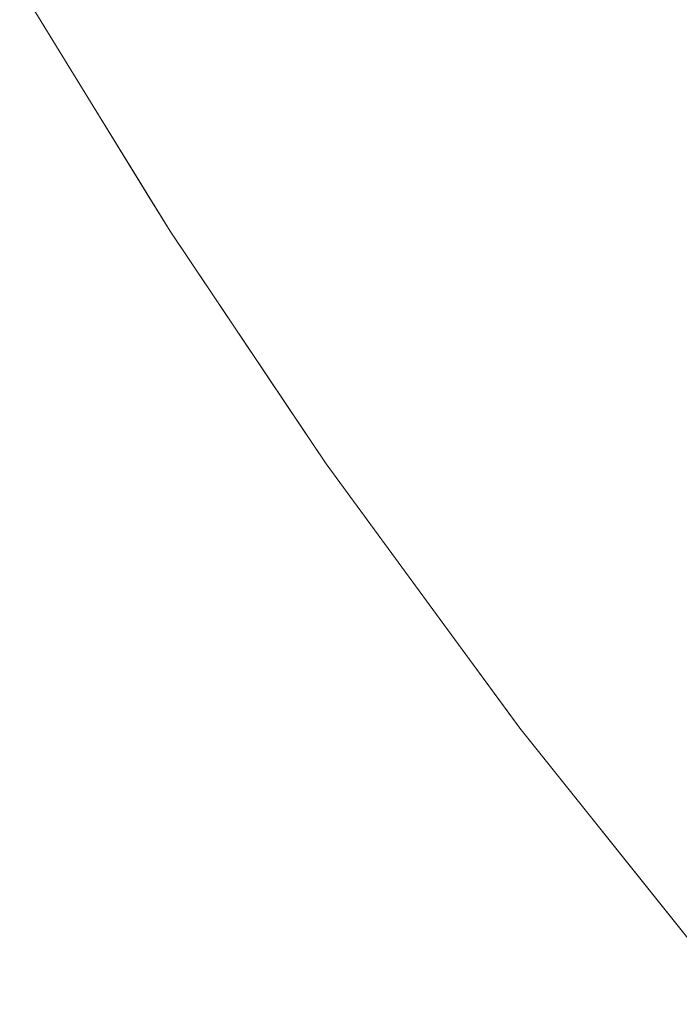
# Model space of a CAD drawing. Header units: centimetres. Extents: x -62 to 63, y 4 to 6.
# Tile 4 of 256: x -62.07958 to -62.07352, y 4.26671 to 4.27575. Entities that reach past the tile are written whole.
import ezdxf

# ---------------------------------------------------------------- set-up
doc = ezdxf.new("R2010")
doc.units = ezdxf.units.CM
doc.header["$LTSCALE"] = 2.54
doc.layers.add('Lucido design-1', color=7, linetype='Continuous')

# ---------------------------------------------------------------- blocks, each defined once
blk = doc.blocks.new('Gruppo-4-1')
at = {"color": 7, "linetype": 'Continuous', "lineweight": 9}
for points, invisible_edges in [([(-62.0728223, 4.2757528, -2276.29905), (-62.0733718, 4.2766711, -2276.29905), (-62.0741589, 4.2765876, -2276.3005536), (-62.0736075, 4.275666, -2276.3005536)], 15), ([(-62.0736075, 4.275666, -2276.9437864), (-62.0741589, 4.2765876, -2276.9437864), (-62.0733718, 4.2766711, -2276.94529), (-62.0728223, 4.2757528, -2276.94529)], 15), ([(-62.074341, 4.275585, -2276.3020649), (-62.0748943, 4.2765096, -2276.3020649), (-62.0755772, 4.2764371, -2276.3035833), (-62.0750223, 4.2755097, -2276.3035833)], 15), ([(-62.0750223, 4.2755097, -2276.9407566), (-62.0755772, 4.2764371, -2276.9407566), (-62.0748943, 4.2765096, -2276.9422751), (-62.074341, 4.275585, -2276.9422751)], 15), ([(-62.0736075, 4.275666, -2276.3005536), (-62.0741589, 4.2765876, -2276.3005536), (-62.0748943, 4.2765096, -2276.3020649), (-62.074341, 4.275585, -2276.3020649)], 15), ([(-62.074341, 4.275585, -2276.9422751), (-62.0748943, 4.2765096, -2276.9422751), (-62.0741589, 4.2765876, -2276.9437864), (-62.0736075, 4.275666, -2276.9437864)], 15), ([(-62.0750223, 4.2755097, -2276.3035833), (-62.0755772, 4.2764371, -2276.3035833), (-62.0762074, 4.2763703, -2276.3051085), (-62.0756509, 4.2754403, -2276.3051085)], 15), ([(-62.0756509, 4.2754403, -2276.9392315), (-62.0762074, 4.2763703, -2276.9392315), (-62.0755772, 4.2764371, -2276.9407566), (-62.0750223, 4.2755097, -2276.9407566)], 15), ([(-62.0756509, 4.2754403, -2276.3051085), (-62.0762074, 4.2763703, -2276.3051085), (-62.0767843, 4.2763091, -2276.3066398), (-62.0762264, 4.2753767, -2276.3066398)], 15), ([(-62.0762264, 4.2753767, -2276.9377002), (-62.0767843, 4.2763091, -2276.9377002), (-62.0762074, 4.2763703, -2276.9392315), (-62.0756509, 4.2754403, -2276.9392315)], 15), ([(-62.0767483, 4.275319, -2276.3081767), (-62.0773076, 4.2762536, -2276.3081767), (-62.0777768, 4.2762038, -2276.3097186), (-62.0772163, 4.2752673, -2276.3097186)], 15), ([(-62.0772163, 4.2752673, -2276.9346213), (-62.0777768, 4.2762038, -2276.9346213), (-62.0773076, 4.2762536, -2276.9361633), (-62.0767483, 4.275319, -2276.9361633)], 15), ([(-62.0762264, 4.2753767, -2276.3066398), (-62.0767843, 4.2763091, -2276.3066398), (-62.0773076, 4.2762536, -2276.3081767), (-62.0767483, 4.275319, -2276.3081767)], 15), ([(-62.0767483, 4.275319, -2276.9361633), (-62.0773076, 4.2762536, -2276.9361633), (-62.0767843, 4.2763091, -2276.9377002), (-62.0762264, 4.2753767, -2276.9377002)], 15), ([(-62.0776301, 4.2752216, -2276.3112651), (-62.0781916, 4.2761598, -2276.3112651), (-62.0785517, 4.2761216, -2276.3128155), (-62.0779893, 4.2751819, -2276.3128155)], 15), ([(-62.0779893, 4.2751819, -2276.9315244), (-62.0785517, 4.2761216, -2276.9315244), (-62.0781916, 4.2761598, -2276.9330749), (-62.0776301, 4.2752216, -2276.9330749)], 15), ([(-62.0772163, 4.2752673, -2276.3097186), (-62.0777768, 4.2762038, -2276.3097186), (-62.0781916, 4.2761598, -2276.3112651), (-62.0776301, 4.2752216, -2276.3112651)], 15), ([(-62.0776301, 4.2752216, -2276.9330749), (-62.0781916, 4.2761598, -2276.9330749), (-62.0777768, 4.2762038, -2276.9346213), (-62.0772163, 4.2752673, -2276.9346213)], 15), ([(-62.0789593, 4.2750747, -2276.3206076), (-62.079524, 4.2760185, -2276.3206076), (-62.0795784, 4.2760608, -2276.32217), (-62.0789753, 4.2750789, -2276.32217)], 11), ([(-62.0789753, 4.2750789, -2276.32217), (-62.0795784, 4.2760608, -2276.32217), (-62.0795784, 4.2760608, -2276.92217), (-62.0789753, 4.2750789, -2276.92217)], 10), ([(-62.0789753, 4.2750789, -2276.92217), (-62.0795784, 4.2760608, -2276.92217), (-62.079524, 4.2760185, -2276.9237324), (-62.0789593, 4.2750747, -2276.9237324)], 14), ([(-62.0785431, 4.2751207, -2276.3159261), (-62.0791068, 4.2760627, -2276.3159261), (-62.0793014, 4.2760421, -2276.317485), (-62.0787372, 4.2750993, -2276.317485)], 15), ([(-62.0787372, 4.2750993, -2276.9268549), (-62.0793014, 4.2760421, -2276.9268549), (-62.0791068, 4.2760627, -2276.9284139), (-62.0785431, 4.2751207, -2276.9284139)], 15), ([(-62.0782937, 4.2751483, -2276.3143694), (-62.0788568, 4.2760893, -2276.3143694), (-62.0791068, 4.2760627, -2276.3159261), (-62.0785431, 4.2751207, -2276.3159261)], 15), ([(-62.0785431, 4.2751207, -2276.9284139), (-62.0791068, 4.2760627, -2276.9284139), (-62.0788568, 4.2760893, -2276.9299706), (-62.0782937, 4.2751483, -2276.9299706)], 15), ([(-62.0779893, 4.2751819, -2276.3128155), (-62.0785517, 4.2761216, -2276.3128155), (-62.0788568, 4.2760893, -2276.3143694), (-62.0782937, 4.2751483, -2276.3143694)], 15), ([(-62.0782937, 4.2751483, -2276.9299706), (-62.0788568, 4.2760893, -2276.9299706), (-62.0785517, 4.2761216, -2276.9315244), (-62.0779893, 4.2751819, -2276.9315244)], 15), ([(-62.078876, 4.2750839, -2276.3190457), (-62.0794405, 4.2760273, -2276.3190457), (-62.079524, 4.2760185, -2276.3206076), (-62.0789593, 4.2750747, -2276.3206076)], 15), ([(-62.0789593, 4.2750747, -2276.9237324), (-62.079524, 4.2760185, -2276.9237324), (-62.0794405, 4.2760273, -2276.9252942), (-62.078876, 4.2750839, -2276.9252942)], 15), ([(-62.0787372, 4.2750993, -2276.317485), (-62.0793014, 4.2760421, -2276.317485), (-62.0794405, 4.2760273, -2276.3190457), (-62.078876, 4.2750839, -2276.3190457)], 15), ([(-62.078876, 4.2750839, -2276.9252942), (-62.0794405, 4.2760273, -2276.9252942), (-62.0793014, 4.2760421, -2276.9268549), (-62.0787372, 4.2750993, -2276.9268549)], 15), ([(-62.0736075, 4.275666, -2276.3005536), (-62.0730305, 4.2747399, -2276.3005536), (-62.0722474, 4.2748299, -2276.29905), (-62.0728223, 4.2757528, -2276.29905)], 15), ([(-62.0728223, 4.2757528, -2276.94529), (-62.0722474, 4.2748299, -2276.94529), (-62.0730305, 4.2747399, -2276.9437864), (-62.0736075, 4.275666, -2276.9437864)], 15), ([(-62.074341, 4.275585, -2276.3020649), (-62.0737621, 4.2746558, -2276.3020649), (-62.0730305, 4.2747399, -2276.3005536), (-62.0736075, 4.275666, -2276.3005536)], 15), ([(-62.0736075, 4.275666, -2276.9437864), (-62.0730305, 4.2747399, -2276.9437864), (-62.0737621, 4.2746558, -2276.9422751), (-62.074341, 4.275585, -2276.9422751)], 15), ([(-62.0750223, 4.2755097, -2276.3035833), (-62.0744416, 4.2745776, -2276.3035833), (-62.0737621, 4.2746558, -2276.3020649), (-62.074341, 4.275585, -2276.3020649)], 15), ([(-62.074341, 4.275585, -2276.9422751), (-62.0737621, 4.2746558, -2276.9422751), (-62.0744416, 4.2745776, -2276.9407566), (-62.0750223, 4.2755097, -2276.9407566)], 15), ([(-62.0762264, 4.2753767, -2276.3066398), (-62.0756426, 4.2744396, -2276.3066398), (-62.0750686, 4.2745056, -2276.3051085), (-62.0756509, 4.2754403, -2276.3051085)], 15), ([(-62.0756509, 4.2754403, -2276.9392315), (-62.0750686, 4.2745056, -2276.9392315), (-62.0756426, 4.2744396, -2276.9377002), (-62.0762264, 4.2753767, -2276.9377002)], 15), ([(-62.0756509, 4.2754403, -2276.3051085), (-62.0750686, 4.2745056, -2276.3051085), (-62.0744416, 4.2745776, -2276.3035833), (-62.0750223, 4.2755097, -2276.3035833)], 15), ([(-62.0750223, 4.2755097, -2276.9407566), (-62.0744416, 4.2745776, -2276.9407566), (-62.0750686, 4.2745056, -2276.9392315), (-62.0756509, 4.2754403, -2276.9392315)], 15), ([(-62.0767483, 4.275319, -2276.3081767), (-62.0761632, 4.2743797, -2276.3081767), (-62.0756426, 4.2744396, -2276.3066398), (-62.0762264, 4.2753767, -2276.3066398)], 15), ([(-62.0762264, 4.2753767, -2276.9377002), (-62.0756426, 4.2744396, -2276.9377002), (-62.0761632, 4.2743797, -2276.9361633), (-62.0767483, 4.275319, -2276.9361633)], 15), ([(-62.0776301, 4.2752216, -2276.3112651), (-62.0770427, 4.2742786, -2276.3112651), (-62.07663, 4.2743261, -2276.3097186), (-62.0772163, 4.2752673, -2276.3097186)], 15), ([(-62.0772163, 4.2752673, -2276.9346213), (-62.07663, 4.2743261, -2276.9346213), (-62.0770427, 4.2742786, -2276.9330749), (-62.0776301, 4.2752216, -2276.9330749)], 15), ([(-62.0772163, 4.2752673, -2276.3097186), (-62.07663, 4.2743261, -2276.3097186), (-62.0761632, 4.2743797, -2276.3081767), (-62.0767483, 4.275319, -2276.3081767)], 15), ([(-62.0767483, 4.275319, -2276.9361633), (-62.0761632, 4.2743797, -2276.9361633), (-62.07663, 4.2743261, -2276.9346213), (-62.0772163, 4.2752673, -2276.9346213)], 15), ([(-62.0782937, 4.2751483, -2276.3143694), (-62.0777046, 4.2742025, -2276.3143694), (-62.077401, 4.2742374, -2276.3128155), (-62.0779893, 4.2751819, -2276.3128155)], 15), ([(-62.0779893, 4.2751819, -2276.9315244), (-62.077401, 4.2742374, -2276.9315244), (-62.0777046, 4.2742025, -2276.9299706), (-62.0782937, 4.2751483, -2276.9299706)], 15), ([(-62.0779893, 4.2751819, -2276.3128155), (-62.077401, 4.2742374, -2276.3128155), (-62.0770427, 4.2742786, -2276.3112651), (-62.0776301, 4.2752216, -2276.3112651)], 15), ([(-62.0776301, 4.2752216, -2276.9330749), (-62.0770427, 4.2742786, -2276.9330749), (-62.077401, 4.2742374, -2276.9315244), (-62.0779893, 4.2751819, -2276.9315244)], 15), ([(-62.0789753, 4.2750789, -2276.32217), (-62.0783904, 4.2741265, -2276.32217), (-62.0783684, 4.2741262, -2276.3206076), (-62.0789593, 4.2750747, -2276.3206076)], 14), ([(-62.0783904, 4.2741265, -2276.32217), (-62.0789753, 4.2750789, -2276.32217), (-62.0789753, 4.2750789, -2276.92217), (-62.078197, 4.2738117, -2276.92217)], 10), ([(-62.0789593, 4.2750747, -2276.9237324), (-62.0783684, 4.2741262, -2276.9237324), (-62.078197, 4.2738117, -2276.92217), (-62.0789753, 4.2750789, -2276.92217)], 11), ([(-62.0789593, 4.2750747, -2276.3206076), (-62.0783684, 4.2741262, -2276.3206076), (-62.0782853, 4.2741358, -2276.3190457), (-62.078876, 4.2750839, -2276.3190457)], 15), ([(-62.078876, 4.2750839, -2276.9252942), (-62.0782853, 4.2741358, -2276.9252942), (-62.0783684, 4.2741262, -2276.9237324), (-62.0789593, 4.2750747, -2276.9237324)], 15), ([(-62.078876, 4.2750839, -2276.3190457), (-62.0782853, 4.2741358, -2276.3190457), (-62.0781469, 4.2741517, -2276.317485), (-62.0787372, 4.2750993, -2276.317485)], 15), ([(-62.0787372, 4.2750993, -2276.9268549), (-62.0781469, 4.2741517, -2276.9268549), (-62.0782853, 4.2741358, -2276.9252942), (-62.078876, 4.2750839, -2276.9252942)], 15), ([(-62.0787372, 4.2750993, -2276.317485), (-62.0781469, 4.2741517, -2276.317485), (-62.0779533, 4.2741739, -2276.3159261), (-62.0785431, 4.2751207, -2276.3159261)], 15), ([(-62.0785431, 4.2751207, -2276.9284139), (-62.0779533, 4.2741739, -2276.9284139), (-62.0781469, 4.2741517, -2276.9268549), (-62.0787372, 4.2750993, -2276.9268549)], 15), ([(-62.0785431, 4.2751207, -2276.3159261), (-62.0779533, 4.2741739, -2276.3159261), (-62.0777046, 4.2742025, -2276.3143694), (-62.0782937, 4.2751483, -2276.3143694)], 15), ([(-62.0782937, 4.2751483, -2276.9299706), (-62.0777046, 4.2742025, -2276.9299706), (-62.0779533, 4.2741739, -2276.9284139), (-62.0785431, 4.2751207, -2276.9284139)], 15), ([(-62.0724276, 4.2738091, -2276.3005536), (-62.0730305, 4.2747399, -2276.3005536), (-62.0737621, 4.2746558, -2276.3020649), (-62.0731572, 4.273722, -2276.3020649)], 15), ([(-62.0731572, 4.273722, -2276.9422751), (-62.0737621, 4.2746558, -2276.9422751), (-62.0730305, 4.2747399, -2276.9437864), (-62.0724276, 4.2738091, -2276.9437864)], 15), ([(-62.0731572, 4.273722, -2276.3020649), (-62.0737621, 4.2746558, -2276.3020649), (-62.0744416, 4.2745776, -2276.3035833), (-62.0738349, 4.273641, -2276.3035833)], 15), ([(-62.0738349, 4.273641, -2276.9407566), (-62.0744416, 4.2745776, -2276.9407566), (-62.0737621, 4.2746558, -2276.9422751), (-62.0731572, 4.273722, -2276.9422751)], 15), ([(-62.0738349, 4.273641, -2276.3035833), (-62.0744416, 4.2745776, -2276.3035833), (-62.0750686, 4.2745056, -2276.3051085), (-62.0744601, 4.2735663, -2276.3051085)], 15), ([(-62.0744601, 4.2735663, -2276.9392315), (-62.0750686, 4.2745056, -2276.9392315), (-62.0744416, 4.2745776, -2276.9407566), (-62.0738349, 4.273641, -2276.9407566)], 15), ([(-62.0750326, 4.2734979, -2276.3066398), (-62.0756426, 4.2744396, -2276.3066398), (-62.0761632, 4.2743797, -2276.3081767), (-62.0755517, 4.2734359, -2276.3081767)], 15), ([(-62.0755517, 4.2734359, -2276.9361633), (-62.0761632, 4.2743797, -2276.9361633), (-62.0756426, 4.2744396, -2276.9377002), (-62.0750326, 4.2734979, -2276.9377002)], 15), ([(-62.0744601, 4.2735663, -2276.3051085), (-62.0750686, 4.2745056, -2276.3051085), (-62.0756426, 4.2744396, -2276.3066398), (-62.0750326, 4.2734979, -2276.3066398)], 15), ([(-62.0750326, 4.2734979, -2276.9377002), (-62.0756426, 4.2744396, -2276.9377002), (-62.0750686, 4.2745056, -2276.9392315), (-62.0744601, 4.2735663, -2276.9392315)], 15), ([(-62.0755517, 4.2734359, -2276.3081767), (-62.0761632, 4.2743797, -2276.3081767), (-62.07663, 4.2743261, -2276.3097186), (-62.0760173, 4.2733802, -2276.3097186)], 15), ([(-62.0760173, 4.2733802, -2276.9346213), (-62.07663, 4.2743261, -2276.9346213), (-62.0761632, 4.2743797, -2276.9361633), (-62.0755517, 4.2734359, -2276.9361633)], 15), ([(-62.0764289, 4.2733311, -2276.3112651), (-62.0770427, 4.2742786, -2276.3112651), (-62.077401, 4.2742374, -2276.3128155), (-62.0767862, 4.2732884, -2276.3128155)], 15), ([(-62.0767862, 4.2732884, -2276.9315244), (-62.077401, 4.2742374, -2276.9315244), (-62.0770427, 4.2742786, -2276.9330749), (-62.0764289, 4.2733311, -2276.9330749)], 15), ([(-62.0760173, 4.2733802, -2276.3097186), (-62.07663, 4.2743261, -2276.3097186), (-62.0770427, 4.2742786, -2276.3112651), (-62.0764289, 4.2733311, -2276.3112651)], 15), ([(-62.0764289, 4.2733311, -2276.9330749), (-62.0770427, 4.2742786, -2276.9330749), (-62.07663, 4.2743261, -2276.9346213), (-62.0760173, 4.2733802, -2276.9346213)], 15), ([(-62.077337, 4.2732226, -2276.3159261), (-62.0779533, 4.2741739, -2276.3159261), (-62.0781469, 4.2741517, -2276.317485), (-62.0775301, 4.2731995, -2276.317485)], 15), ([(-62.0775301, 4.2731995, -2276.9268549), (-62.0781469, 4.2741517, -2276.9268549), (-62.0779533, 4.2741739, -2276.9284139), (-62.077337, 4.2732226, -2276.9284139)], 15), ([(-62.0770889, 4.2732522, -2276.3143694), (-62.0777046, 4.2742025, -2276.3143694), (-62.0779533, 4.2741739, -2276.3159261), (-62.077337, 4.2732226, -2276.3159261)], 15), ([(-62.077337, 4.2732226, -2276.9284139), (-62.0779533, 4.2741739, -2276.9284139), (-62.0777046, 4.2742025, -2276.9299706), (-62.0770889, 4.2732522, -2276.9299706)], 15), ([(-62.0767862, 4.2732884, -2276.3128155), (-62.077401, 4.2742374, -2276.3128155), (-62.0777046, 4.2742025, -2276.3143694), (-62.0770889, 4.2732522, -2276.3143694)], 15), ([(-62.0770889, 4.2732522, -2276.9299706), (-62.0777046, 4.2742025, -2276.9299706), (-62.077401, 4.2742374, -2276.9315244), (-62.0767862, 4.2732884, -2276.9315244)], 15), ([(-62.0777509, 4.2731731, -2276.3206076), (-62.0783684, 4.2741262, -2276.3206076), (-62.0783904, 4.2741265, -2276.32217), (-62.078197, 4.2738117, -2276.32217)], 11), ([(-62.078197, 4.2738117, -2276.92217), (-62.078197, 4.2738117, -2276.32217), (-62.0783904, 4.2741265, -2276.32217)], 9), ([(-62.0776681, 4.273183, -2276.3190457), (-62.0782853, 4.2741358, -2276.3190457), (-62.0783684, 4.2741262, -2276.3206076), (-62.0777509, 4.2731731, -2276.3206076)], 15), ([(-62.0777509, 4.2731731, -2276.9237324), (-62.0783684, 4.2741262, -2276.9237324), (-62.0782853, 4.2741358, -2276.9252942), (-62.0776681, 4.273183, -2276.9252942)], 15), ([(-62.078197, 4.2738117, -2276.92217), (-62.0783684, 4.2741262, -2276.9237324), (-62.0777509, 4.2731731, -2276.9237324)], 11), ([(-62.0775301, 4.2731995, -2276.317485), (-62.0781469, 4.2741517, -2276.317485), (-62.0782853, 4.2741358, -2276.3190457), (-62.0776681, 4.273183, -2276.3190457)], 15), ([(-62.0776681, 4.273183, -2276.9252942), (-62.0782853, 4.2741358, -2276.9252942), (-62.0781469, 4.2741517, -2276.9268549), (-62.0775301, 4.2731995, -2276.9268549)], 15), ([(-62.078197, 4.2738117, -2276.32217), (-62.0771262, 4.2722173, -2276.32217), (-62.0771065, 4.2722154, -2276.3206076), (-62.0777509, 4.2731731, -2276.3206076)], 14), ([(-62.078197, 4.2738117, -2276.92217), (-62.0767627, 4.271676, -2276.92217), (-62.0767627, 4.271676, -2276.32217), (-62.0771262, 4.2722173, -2276.32217)], 10), ([(-62.0771262, 4.2722173, -2276.32217), (-62.078197, 4.2738117, -2276.32217), (-62.078197, 4.2738117, -2276.92217)], 10), ([(-62.0777509, 4.2731731, -2276.9237324), (-62.0771065, 4.2722154, -2276.9237324), (-62.0767627, 4.271676, -2276.92217), (-62.078197, 4.2738117, -2276.92217)], 11), ([(-62.0738349, 4.273641, -2276.3035833), (-62.0732015, 4.2726999, -2276.3035833), (-62.0725258, 4.2727837, -2276.3020649), (-62.0731572, 4.273722, -2276.3020649)], 15), ([(-62.0731572, 4.273722, -2276.9422751), (-62.0725258, 4.2727837, -2276.9422751), (-62.0732015, 4.2726999, -2276.9407566), (-62.0738349, 4.273641, -2276.9407566)], 15), ([(-62.0744601, 4.2735663, -2276.3051085), (-62.073825, 4.2726225, -2276.3051085), (-62.0732015, 4.2726999, -2276.3035833), (-62.0738349, 4.273641, -2276.3035833)], 15), ([(-62.0738349, 4.273641, -2276.9407566), (-62.0732015, 4.2726999, -2276.9407566), (-62.073825, 4.2726225, -2276.9392315), (-62.0744601, 4.2735663, -2276.9392315)], 15), ([(-62.0750326, 4.2734979, -2276.3066398), (-62.0743958, 4.2725517, -2276.3066398), (-62.073825, 4.2726225, -2276.3051085), (-62.0744601, 4.2735663, -2276.3051085)], 15), ([(-62.0744601, 4.2735663, -2276.9392315), (-62.073825, 4.2726225, -2276.9392315), (-62.0743958, 4.2725517, -2276.9377002), (-62.0750326, 4.2734979, -2276.9377002)], 15), ([(-62.0760173, 4.2733802, -2276.3097186), (-62.0753777, 4.2724299, -2276.3097186), (-62.0749135, 4.2724875, -2276.3081767), (-62.0755517, 4.2734359, -2276.3081767)], 15), ([(-62.0755517, 4.2734359, -2276.9361633), (-62.0749135, 4.2724875, -2276.9361633), (-62.0753777, 4.2724299, -2276.9346213), (-62.0760173, 4.2733802, -2276.9346213)], 15), ([(-62.0755517, 4.2734359, -2276.3081767), (-62.0749135, 4.2724875, -2276.3081767), (-62.0743958, 4.2725517, -2276.3066398), (-62.0750326, 4.2734979, -2276.3066398)], 15), ([(-62.0750326, 4.2734979, -2276.9377002), (-62.0743958, 4.2725517, -2276.9377002), (-62.0749135, 4.2724875, -2276.9361633), (-62.0755517, 4.2734359, -2276.9361633)], 15), ([(-62.0764289, 4.2733311, -2276.3112651), (-62.0757881, 4.272379, -2276.3112651), (-62.0753777, 4.2724299, -2276.3097186), (-62.0760173, 4.2733802, -2276.3097186)], 15), ([(-62.0760173, 4.2733802, -2276.9346213), (-62.0753777, 4.2724299, -2276.9346213), (-62.0757881, 4.272379, -2276.9330749), (-62.0764289, 4.2733311, -2276.9330749)], 15), ([(-62.0770889, 4.2732522, -2276.3143694), (-62.0764463, 4.2722973, -2276.3143694), (-62.0761444, 4.2723348, -2276.3128155), (-62.0767862, 4.2732884, -2276.3128155)], 15), ([(-62.0767862, 4.2732884, -2276.9315244), (-62.0761444, 4.2723348, -2276.9315244), (-62.0764463, 4.2722973, -2276.9299706), (-62.0770889, 4.2732522, -2276.9299706)], 15), ([(-62.0767862, 4.2732884, -2276.3128155), (-62.0761444, 4.2723348, -2276.3128155), (-62.0757881, 4.272379, -2276.3112651), (-62.0764289, 4.2733311, -2276.3112651)], 15), ([(-62.0764289, 4.2733311, -2276.9330749), (-62.0757881, 4.272379, -2276.9330749), (-62.0761444, 4.2723348, -2276.9315244), (-62.0767862, 4.2732884, -2276.9315244)], 15), ([(-62.0777509, 4.2731731, -2276.3206076), (-62.0771065, 4.2722154, -2276.3206076), (-62.0770238, 4.2722257, -2276.3190457), (-62.0776681, 4.273183, -2276.3190457)], 15), ([(-62.0776681, 4.273183, -2276.9252942), (-62.0770238, 4.2722257, -2276.9252942), (-62.0771065, 4.2722154, -2276.9237324), (-62.0777509, 4.2731731, -2276.9237324)], 15), ([(-62.0776681, 4.273183, -2276.3190457), (-62.0770238, 4.2722257, -2276.3190457), (-62.0768862, 4.2722428, -2276.317485), (-62.0775301, 4.2731995, -2276.317485)], 15), ([(-62.0775301, 4.2731995, -2276.9268549), (-62.0768862, 4.2722428, -2276.9268549), (-62.0770238, 4.2722257, -2276.9252942), (-62.0776681, 4.273183, -2276.9252942)], 15), ([(-62.0775301, 4.2731995, -2276.317485), (-62.0768862, 4.2722428, -2276.317485), (-62.0766937, 4.2722666, -2276.3159261), (-62.077337, 4.2732226, -2276.3159261)], 15), ([(-62.077337, 4.2732226, -2276.9284139), (-62.0766937, 4.2722666, -2276.9284139), (-62.0768862, 4.2722428, -2276.9268549), (-62.0775301, 4.2731995, -2276.9268549)], 15), ([(-62.077337, 4.2732226, -2276.3159261), (-62.0766937, 4.2722666, -2276.3159261), (-62.0764463, 4.2722973, -2276.3143694), (-62.0770889, 4.2732522, -2276.3143694)], 15), ([(-62.0770889, 4.2732522, -2276.9299706), (-62.0764463, 4.2722973, -2276.9299706), (-62.0766937, 4.2722666, -2276.9284139), (-62.077337, 4.2732226, -2276.9284139)], 15), ([(-62.0731628, 4.2716745, -2276.3051085), (-62.073825, 4.2726225, -2276.3051085), (-62.0743958, 4.2725517, -2276.3066398), (-62.0737319, 4.2716012, -2276.3066398)], 15), ([(-62.0737319, 4.2716012, -2276.9377002), (-62.0743958, 4.2725517, -2276.9377002), (-62.073825, 4.2726225, -2276.9392315), (-62.0731628, 4.2716745, -2276.9392315)], 15), ([(-62.0725412, 4.2717545, -2276.3035833), (-62.0732015, 4.2726999, -2276.3035833), (-62.073825, 4.2726225, -2276.3051085), (-62.0731628, 4.2716745, -2276.3051085)], 15), ([(-62.0731628, 4.2716745, -2276.9392315), (-62.073825, 4.2726225, -2276.9392315), (-62.0732015, 4.2726999, -2276.9407566), (-62.0725412, 4.2717545, -2276.9407566)], 15), ([(-62.0737319, 4.2716012, -2276.3066398), (-62.0743958, 4.2725517, -2276.3066398), (-62.0749135, 4.2724875, -2276.3081767), (-62.0742481, 4.2715348, -2276.3081767)], 15), ([(-62.0742481, 4.2715348, -2276.9361633), (-62.0749135, 4.2724875, -2276.9361633), (-62.0743958, 4.2725517, -2276.9377002), (-62.0737319, 4.2716012, -2276.9377002)], 15), ([(-62.0742481, 4.2715348, -2276.3081767), (-62.0749135, 4.2724875, -2276.3081767), (-62.0753777, 4.2724299, -2276.3097186), (-62.0747109, 4.2714752, -2276.3097186)], 15), ([(-62.0747109, 4.2714752, -2276.9346213), (-62.0753777, 4.2724299, -2276.9346213), (-62.0749135, 4.2724875, -2276.9361633), (-62.0742481, 4.2715348, -2276.9361633)], 15), ([(-62.0751201, 4.2714225, -2276.3112651), (-62.0757881, 4.272379, -2276.3112651), (-62.0761444, 4.2723348, -2276.3128155), (-62.0754753, 4.2713768, -2276.3128155)], 15), ([(-62.0754753, 4.2713768, -2276.9315244), (-62.0761444, 4.2723348, -2276.9315244), (-62.0757881, 4.272379, -2276.9330749), (-62.0751201, 4.2714225, -2276.9330749)], 15), ([(-62.0747109, 4.2714752, -2276.3097186), (-62.0753777, 4.2724299, -2276.3097186), (-62.0757881, 4.272379, -2276.3112651), (-62.0751201, 4.2714225, -2276.3112651)], 15), ([(-62.0751201, 4.2714225, -2276.9330749), (-62.0757881, 4.272379, -2276.9330749), (-62.0753777, 4.2724299, -2276.9346213), (-62.0747109, 4.2714752, -2276.9346213)], 15), ([(-62.0760229, 4.2713063, -2276.3159261), (-62.0766937, 4.2722666, -2276.3159261), (-62.0768862, 4.2722428, -2276.317485), (-62.0762149, 4.2712816, -2276.317485)], 15), ([(-62.0762149, 4.2712816, -2276.9268549), (-62.0768862, 4.2722428, -2276.9268549), (-62.0766937, 4.2722666, -2276.9284139), (-62.0760229, 4.2713063, -2276.9284139)], 15), ([(-62.0757763, 4.2713381, -2276.3143694), (-62.0764463, 4.2722973, -2276.3143694), (-62.0766937, 4.2722666, -2276.3159261), (-62.0760229, 4.2713063, -2276.3159261)], 15), ([(-62.0760229, 4.2713063, -2276.9284139), (-62.0766937, 4.2722666, -2276.9284139), (-62.0764463, 4.2722973, -2276.9299706), (-62.0757763, 4.2713381, -2276.9299706)], 15), ([(-62.0754753, 4.2713768, -2276.3128155), (-62.0761444, 4.2723348, -2276.3128155), (-62.0764463, 4.2722973, -2276.3143694), (-62.0757763, 4.2713381, -2276.3143694)], 15), ([(-62.0757763, 4.2713381, -2276.9299706), (-62.0764463, 4.2722973, -2276.9299706), (-62.0761444, 4.2723348, -2276.9315244), (-62.0754753, 4.2713768, -2276.9315244)], 15), ([(-62.0764345, 4.2712534, -2276.3206076), (-62.0771065, 4.2722154, -2276.3206076), (-62.0771262, 4.2722173, -2276.32217), (-62.0767627, 4.271676, -2276.32217)], 11), ([(-62.0763521, 4.271264, -2276.3190457), (-62.0770238, 4.2722257, -2276.3190457), (-62.0771065, 4.2722154, -2276.3206076), (-62.0764345, 4.2712534, -2276.3206076)], 15), ([(-62.0764345, 4.2712534, -2276.9237324), (-62.0771065, 4.2722154, -2276.9237324), (-62.0770238, 4.2722257, -2276.9252942), (-62.0763521, 4.271264, -2276.9252942)], 15), ([(-62.0767627, 4.271676, -2276.92217), (-62.0771065, 4.2722154, -2276.9237324), (-62.0764345, 4.2712534, -2276.9237324)], 11), ([(-62.0762149, 4.2712816, -2276.317485), (-62.0768862, 4.2722428, -2276.317485), (-62.0770238, 4.2722257, -2276.3190457), (-62.0763521, 4.271264, -2276.3190457)], 15), ([(-62.0763521, 4.271264, -2276.9252942), (-62.0770238, 4.2722257, -2276.9252942), (-62.0768862, 4.2722428, -2276.9268549), (-62.0762149, 4.2712816, -2276.9268549)], 15), ([(-62.0767627, 4.271676, -2276.32217), (-62.0757492, 4.2702927, -2276.32217), (-62.0757345, 4.270287, -2276.3206076), (-62.0764345, 4.2712534, -2276.3206076)], 14), ([(-62.0757492, 4.2702927, -2276.32217), (-62.0767627, 4.271676, -2276.32217), (-62.0767627, 4.271676, -2276.92217), (-62.0757492, 4.2702927, -2276.92217)], 10), ([(-62.0764345, 4.2712534, -2276.9237324), (-62.0757345, 4.270287, -2276.9237324), (-62.0757492, 4.2702927, -2276.92217), (-62.0767627, 4.271676, -2276.92217)], 11), ([(-62.0737319, 4.2716012, -2276.3066398), (-62.0730404, 4.2706465, -2276.3066398), (-62.072473, 4.2707222, -2276.3051085), (-62.0731628, 4.2716745, -2276.3051085)], 15), ([(-62.0731628, 4.2716745, -2276.9392315), (-62.072473, 4.2707222, -2276.9392315), (-62.0730404, 4.2706465, -2276.9377002), (-62.0737319, 4.2716012, -2276.9377002)], 15), ([(-62.0742481, 4.2715348, -2276.3081767), (-62.0735549, 4.2705778, -2276.3081767), (-62.0730404, 4.2706465, -2276.3066398), (-62.0737319, 4.2716012, -2276.3066398)], 15), ([(-62.0737319, 4.2716012, -2276.9377002), (-62.0730404, 4.2706465, -2276.9377002), (-62.0735549, 4.2705778, -2276.9361633), (-62.0742481, 4.2715348, -2276.9361633)], 15), ([(-62.0751201, 4.2714225, -2276.3112651), (-62.0744242, 4.2704619, -2276.3112651), (-62.0740163, 4.2705163, -2276.3097186), (-62.0747109, 4.2714752, -2276.3097186)], 15), ([(-62.0747109, 4.2714752, -2276.9346213), (-62.0740163, 4.2705163, -2276.9346213), (-62.0744242, 4.2704619, -2276.9330749), (-62.0751201, 4.2714225, -2276.9330749)], 15), ([(-62.0747109, 4.2714752, -2276.3097186), (-62.0740163, 4.2705163, -2276.3097186), (-62.0735549, 4.2705778, -2276.3081767), (-62.0742481, 4.2715348, -2276.3081767)], 15), ([(-62.0742481, 4.2715348, -2276.9361633), (-62.0735549, 4.2705778, -2276.9361633), (-62.0740163, 4.2705163, -2276.9346213), (-62.0747109, 4.2714752, -2276.9346213)], 15), ([(-62.0757763, 4.2713381, -2276.3143694), (-62.0750784, 4.2703746, -2276.3143694), (-62.0747783, 4.2704146, -2276.3128155), (-62.0754753, 4.2713768, -2276.3128155)], 15), ([(-62.0754753, 4.2713768, -2276.9315244), (-62.0747783, 4.2704146, -2276.9315244), (-62.0750784, 4.2703746, -2276.9299706), (-62.0757763, 4.2713381, -2276.9299706)], 15), ([(-62.0754753, 4.2713768, -2276.3128155), (-62.0747783, 4.2704146, -2276.3128155), (-62.0744242, 4.2704619, -2276.3112651), (-62.0751201, 4.2714225, -2276.3112651)], 15), ([(-62.0751201, 4.2714225, -2276.9330749), (-62.0744242, 4.2704619, -2276.9330749), (-62.0747783, 4.2704146, -2276.9315244), (-62.0754753, 4.2713768, -2276.9315244)], 15), ([(-62.0764345, 4.2712534, -2276.3206076), (-62.0757345, 4.270287, -2276.3206076), (-62.0756524, 4.270298, -2276.3190457), (-62.0763521, 4.271264, -2276.3190457)], 15), ([(-62.0763521, 4.271264, -2276.9252942), (-62.0756524, 4.270298, -2276.9252942), (-62.0757345, 4.270287, -2276.9237324), (-62.0764345, 4.2712534, -2276.9237324)], 15), ([(-62.0763521, 4.271264, -2276.3190457), (-62.0756524, 4.270298, -2276.3190457), (-62.0755156, 4.2703162, -2276.317485), (-62.0762149, 4.2712816, -2276.317485)], 15), ([(-62.0762149, 4.2712816, -2276.9268549), (-62.0755156, 4.2703162, -2276.9268549), (-62.0756524, 4.270298, -2276.9252942), (-62.0763521, 4.271264, -2276.9252942)], 15), ([(-62.0762149, 4.2712816, -2276.317485), (-62.0755156, 4.2703162, -2276.317485), (-62.0753242, 4.2703418, -2276.3159261), (-62.0760229, 4.2713063, -2276.3159261)], 15), ([(-62.0760229, 4.2713063, -2276.9284139), (-62.0753242, 4.2703418, -2276.9284139), (-62.0755156, 4.2703162, -2276.9268549), (-62.0762149, 4.2712816, -2276.9268549)], 15), ([(-62.0760229, 4.2713063, -2276.3159261), (-62.0753242, 4.2703418, -2276.3159261), (-62.0750784, 4.2703746, -2276.3143694), (-62.0757763, 4.2713381, -2276.3143694)], 15), ([(-62.0757763, 4.2713381, -2276.9299706), (-62.0750784, 4.2703746, -2276.9299706), (-62.0753242, 4.2703418, -2276.9284139), (-62.0760229, 4.2713063, -2276.9284139)], 15), ([(-62.0723207, 4.2696877, -2276.3066398), (-62.0730404, 4.2706465, -2276.3066398), (-62.0735549, 4.2705778, -2276.3081767), (-62.0728336, 4.2696168, -2276.3081767)], 15), ([(-62.0728336, 4.2696168, -2276.9361633), (-62.0735549, 4.2705778, -2276.9361633), (-62.0730404, 4.2706465, -2276.9377002), (-62.0723207, 4.2696877, -2276.9377002)], 15), ([(-62.0728336, 4.2696168, -2276.3081767), (-62.0735549, 4.2705778, -2276.3081767), (-62.0740163, 4.2705163, -2276.3097186), (-62.0732935, 4.2695533, -2276.3097186)], 15), ([(-62.0732935, 4.2695533, -2276.9346213), (-62.0740163, 4.2705163, -2276.9346213), (-62.0735549, 4.2705778, -2276.9361633), (-62.0728336, 4.2696168, -2276.9361633)], 15), ([(-62.0737001, 4.2694971, -2276.3112651), (-62.0744242, 4.2704619, -2276.3112651), (-62.0747783, 4.2704146, -2276.3128155), (-62.0740531, 4.2694483, -2276.3128155)], 15), ([(-62.0740531, 4.2694483, -2276.9315244), (-62.0747783, 4.2704146, -2276.9315244), (-62.0744242, 4.2704619, -2276.9330749), (-62.0737001, 4.2694971, -2276.9330749)], 15), ([(-62.0732935, 4.2695533, -2276.3097186), (-62.0740163, 4.2705163, -2276.3097186), (-62.0744242, 4.2704619, -2276.3112651), (-62.0737001, 4.2694971, -2276.3112651)], 15), ([(-62.0737001, 4.2694971, -2276.9330749), (-62.0744242, 4.2704619, -2276.9330749), (-62.0740163, 4.2705163, -2276.9346213), (-62.0732935, 4.2695533, -2276.9346213)], 15), ([(-62.0743522, 4.2694069, -2276.3143694), (-62.0750784, 4.2703746, -2276.3143694), (-62.0753242, 4.2703418, -2276.3159261), (-62.0745972, 4.2693731, -2276.3159261)], 15), ([(-62.0745972, 4.2693731, -2276.9284139), (-62.0753242, 4.2703418, -2276.9284139), (-62.0750784, 4.2703746, -2276.9299706), (-62.0743522, 4.2694069, -2276.9299706)], 15), ([(-62.0740531, 4.2694483, -2276.3128155), (-62.0747783, 4.2704146, -2276.3128155), (-62.0750784, 4.2703746, -2276.3143694), (-62.0743522, 4.2694069, -2276.3143694)], 15), ([(-62.0743522, 4.2694069, -2276.9299706), (-62.0750784, 4.2703746, -2276.9299706), (-62.0747783, 4.2704146, -2276.9315244), (-62.0740531, 4.2694483, -2276.9315244)], 15), ([(-62.0750061, 4.2693166, -2276.3206076), (-62.0757345, 4.270287, -2276.3206076), (-62.0757492, 4.2702927, -2276.32217), (-62.0750321, 4.2693138, -2276.32217)], 11), ([(-62.0757492, 4.2702927, -2276.92217), (-62.0749835, 4.2692475, -2276.92217), (-62.0749835, 4.2692475, -2276.32217), (-62.0750321, 4.2693138, -2276.32217)], 10), ([(-62.0750321, 4.2693138, -2276.32217), (-62.0757492, 4.2702927, -2276.32217), (-62.0757492, 4.2702927, -2276.92217)], 10), ([(-62.0749835, 4.2692475, -2276.92217), (-62.0757492, 4.2702927, -2276.92217), (-62.0757345, 4.270287, -2276.9237324), (-62.0750061, 4.2693166, -2276.9237324)], 14), ([(-62.0749243, 4.2693279, -2276.3190457), (-62.0756524, 4.270298, -2276.3190457), (-62.0757345, 4.270287, -2276.3206076), (-62.0750061, 4.2693166, -2276.3206076)], 15), ([(-62.0750061, 4.2693166, -2276.9237324), (-62.0757345, 4.270287, -2276.9237324), (-62.0756524, 4.270298, -2276.9252942), (-62.0749243, 4.2693279, -2276.9252942)], 15), ([(-62.0747879, 4.2693467, -2276.317485), (-62.0755156, 4.2703162, -2276.317485), (-62.0756524, 4.270298, -2276.3190457), (-62.0749243, 4.2693279, -2276.3190457)], 15), ([(-62.0749243, 4.2693279, -2276.9252942), (-62.0756524, 4.270298, -2276.9252942), (-62.0755156, 4.2703162, -2276.9268549), (-62.0747879, 4.2693467, -2276.9268549)], 15), ([(-62.0745972, 4.2693731, -2276.3159261), (-62.0753242, 4.2703418, -2276.3159261), (-62.0755156, 4.2703162, -2276.317485), (-62.0747879, 4.2693467, -2276.317485)], 15), ([(-62.0747879, 4.2693467, -2276.9268549), (-62.0755156, 4.2703162, -2276.9268549), (-62.0753242, 4.2703418, -2276.9284139), (-62.0745972, 4.2693731, -2276.9284139)], 15), ([(-62.0737001, 4.2694971, -2276.3112651), (-62.0729472, 4.2685283, -2276.3112651), (-62.072542, 4.2685863, -2276.3097186), (-62.0732935, 4.2695533, -2276.3097186)], 15), ([(-62.0732935, 4.2695533, -2276.9346213), (-62.072542, 4.2685863, -2276.9346213), (-62.0729472, 4.2685283, -2276.9330749), (-62.0737001, 4.2694971, -2276.9330749)], 15), ([(-62.0740531, 4.2694483, -2276.3128155), (-62.073299, 4.268478, -2276.3128155), (-62.0729472, 4.2685283, -2276.3112651), (-62.0737001, 4.2694971, -2276.3112651)], 15), ([(-62.0737001, 4.2694971, -2276.9330749), (-62.0729472, 4.2685283, -2276.9330749), (-62.073299, 4.268478, -2276.9315244), (-62.0740531, 4.2694483, -2276.9315244)], 15), ([(-62.0747879, 4.2693467, -2276.317485), (-62.0740314, 4.2683732, -2276.317485), (-62.0738413, 4.2684004, -2276.3159261), (-62.0745972, 4.2693731, -2276.3159261)], 15), ([(-62.0745972, 4.2693731, -2276.9284139), (-62.0738413, 4.2684004, -2276.9284139), (-62.0740314, 4.2683732, -2276.9268549), (-62.0747879, 4.2693467, -2276.9268549)], 15), ([(-62.0745972, 4.2693731, -2276.3159261), (-62.0738413, 4.2684004, -2276.3159261), (-62.0735971, 4.2684353, -2276.3143694), (-62.0743522, 4.2694069, -2276.3143694)], 15), ([(-62.0743522, 4.2694069, -2276.9299706), (-62.0735971, 4.2684353, -2276.9299706), (-62.0738413, 4.2684004, -2276.9284139), (-62.0745972, 4.2693731, -2276.9284139)], 15), ([(-62.0743522, 4.2694069, -2276.3143694), (-62.0735971, 4.2684353, -2276.3143694), (-62.073299, 4.268478, -2276.3128155), (-62.0740531, 4.2694483, -2276.3128155)], 15), ([(-62.0740531, 4.2694483, -2276.9315244), (-62.073299, 4.268478, -2276.9315244), (-62.0735971, 4.2684353, -2276.9299706), (-62.0743522, 4.2694069, -2276.9299706)], 15), ([(-62.0750321, 4.2693138, -2276.32217), (-62.0749835, 4.2692475, -2276.32217), (-62.0742489, 4.2683421, -2276.3206076), (-62.0750061, 4.2693166, -2276.3206076)], 14), ([(-62.0750061, 4.2693166, -2276.3206076), (-62.0742489, 4.2683421, -2276.3206076), (-62.0741673, 4.2683538, -2276.3190457), (-62.0749243, 4.2693279, -2276.3190457)], 15), ([(-62.0749243, 4.2693279, -2276.9252942), (-62.0741673, 4.2683538, -2276.9252942), (-62.0742489, 4.2683421, -2276.9237324), (-62.0750061, 4.2693166, -2276.9237324)], 15), ([(-62.0750061, 4.2693166, -2276.9237324), (-62.0742489, 4.2683421, -2276.9237324), (-62.0749835, 4.2692475, -2276.92217)], 11), ([(-62.0749243, 4.2693279, -2276.3190457), (-62.0741673, 4.2683538, -2276.3190457), (-62.0740314, 4.2683732, -2276.317485), (-62.0747879, 4.2693467, -2276.317485)], 15), ([(-62.0747879, 4.2693467, -2276.9268549), (-62.0740314, 4.2683732, -2276.9268549), (-62.0741673, 4.2683538, -2276.9252942), (-62.0749243, 4.2693279, -2276.9252942)], 15), ([(-62.0734622, 4.2673638, -2276.3206076), (-62.0742489, 4.2683421, -2276.3206076), (-62.0749835, 4.2692475, -2276.32217), (-62.073479, 4.2673681, -2276.32217)], 11), ([(-62.073479, 4.2673681, -2276.32217), (-62.0749835, 4.2692475, -2276.32217), (-62.0749835, 4.2692475, -2276.92217), (-62.0729537, 4.2667119, -2276.92217)], 10), ([(-62.0729537, 4.2667119, -2276.92217), (-62.0749835, 4.2692475, -2276.92217), (-62.0742489, 4.2683421, -2276.9237324), (-62.0734622, 4.2673638, -2276.9237324)], 14), ([(-62.0725157, 4.2675038, -2276.3128155), (-62.073299, 4.268478, -2276.3128155), (-62.0735971, 4.2684353, -2276.3143694), (-62.0728128, 4.2674599, -2276.3143694)], 15), ([(-62.0728128, 4.2674599, -2276.9299706), (-62.0735971, 4.2684353, -2276.9299706), (-62.073299, 4.268478, -2276.9315244), (-62.0725157, 4.2675038, -2276.9315244)], 15), ([(-62.0732455, 4.2673959, -2276.317485), (-62.0740314, 4.2683732, -2276.317485), (-62.0741673, 4.2683538, -2276.3190457), (-62.0733809, 4.2673758, -2276.3190457)], 15), ([(-62.0733809, 4.2673758, -2276.9252942), (-62.0741673, 4.2683538, -2276.9252942), (-62.0740314, 4.2683732, -2276.9268549), (-62.0732455, 4.2673959, -2276.9268549)], 15), ([(-62.0730561, 4.2674239, -2276.3159261), (-62.0738413, 4.2684004, -2276.3159261), (-62.0740314, 4.2683732, -2276.317485), (-62.0732455, 4.2673959, -2276.317485)], 15), ([(-62.0732455, 4.2673959, -2276.9268549), (-62.0740314, 4.2683732, -2276.9268549), (-62.0738413, 4.2684004, -2276.9284139), (-62.0730561, 4.2674239, -2276.9284139)], 15), ([(-62.0728128, 4.2674599, -2276.3143694), (-62.0735971, 4.2684353, -2276.3143694), (-62.0738413, 4.2684004, -2276.3159261), (-62.0730561, 4.2674239, -2276.3159261)], 15), ([(-62.0730561, 4.2674239, -2276.9284139), (-62.0738413, 4.2684004, -2276.9284139), (-62.0735971, 4.2684353, -2276.9299706), (-62.0728128, 4.2674599, -2276.9299706)], 15), ([(-62.0733809, 4.2673758, -2276.3190457), (-62.0741673, 4.2683538, -2276.3190457), (-62.0742489, 4.2683421, -2276.3206076), (-62.0734622, 4.2673638, -2276.3206076)], 15), ([(-62.0734622, 4.2673638, -2276.9237324), (-62.0742489, 4.2683421, -2276.9237324), (-62.0741673, 4.2683538, -2276.9252942), (-62.0733809, 4.2673758, -2276.9252942)], 15)]:
    blk.add_3dface(points, dxfattribs=dict(at, invisible_edges=invisible_edges))
blk = doc.blocks.new('Gruppo-5-1')
at = {"color": 7}
blk.add_blockref('Gruppo-4-1', (0, 0), dxfattribs=at)

msp = doc.modelspace()

# ---------------------------------------------------------------- block references
at = {"layer": 'Lucido design-1', "color": 7}
msp.add_blockref('Gruppo-5-1', (0, 0), dxfattribs=at)

doc.saveas('drawing.dxf')
